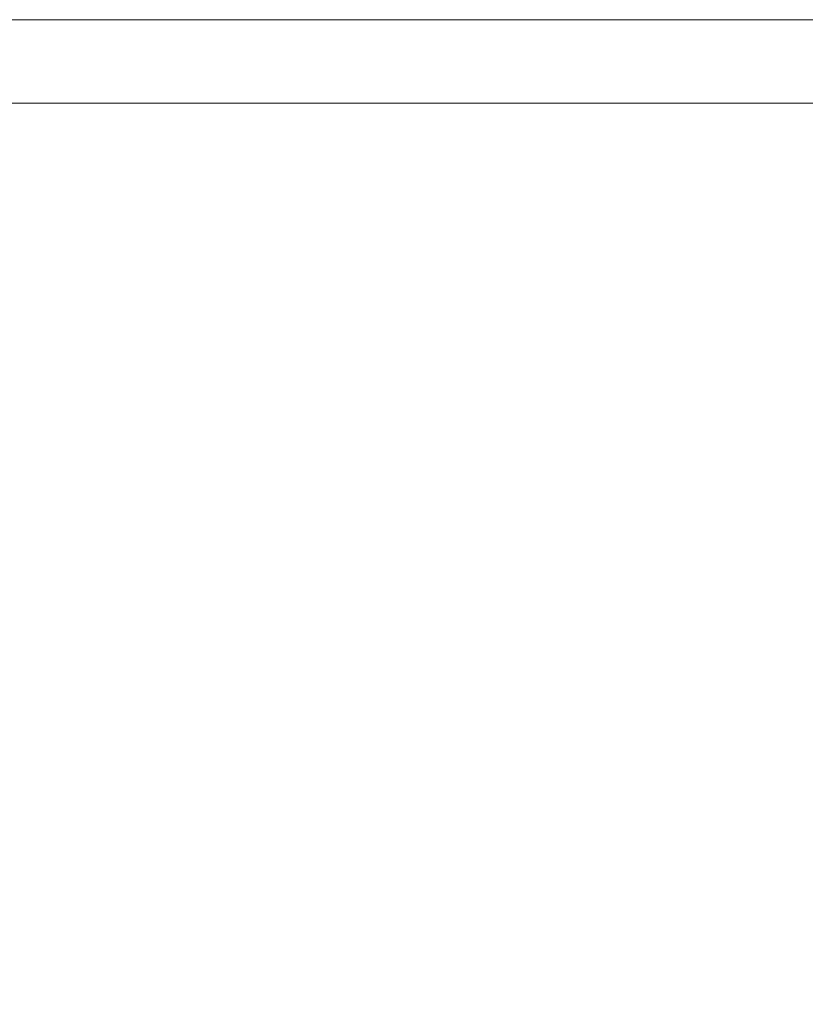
# Model space of a CAD drawing. Header units: millimetres. Extents: x 30792 to 66615, y -300 to 6970.
# Tile 50 of 58: x 62466 to 63124, y 6110 to 6935. Entities that reach past the tile are written whole.
import ezdxf

# ---------------------------------------------------------------- set-up
doc = ezdxf.new("R2010")
doc.units = ezdxf.units.MM
doc.header["$MEASUREMENT"] = 0
doc.linetypes.add('Wipeout_Contour', pattern=[1000, 0, -1000])
doc.layers.add('Finitions - Etanchéité.5-Etanchéité', color=7, linetype='Continuous')
doc.layers.add('Nouveau_Métal _ Finitions.Charp_Couv_Bard_Méta', color=7, linetype='Continuous')

# ---------------------------------------------------------------- blocks, each defined once
blk = doc.blocks.new('Élément de coupe_34')
at = {"color": 254, "linetype": 'Wipeout_Contour', "lineweight": 0, "ltscale": 226218.050054}
blk.add_wipeout([(63618.28, 5645.39), (63618.28, 5705.54), (48778.28, 6743.25), (48778.28, 6683.11)], dxfattribs=at).dxf.layer = 'Finitions - Etanchéité.5-Etanchéité'
at = {"color": 254, "linetype": 'Wipeout_Contour', "lineweight": 0, "ltscale": 226191.088457}
blk.add_wipeout([(63618.28, 5585.25), (63618.28, 5645.39), (48778.28, 6683.11), (48778.28, 6622.96)], dxfattribs=at).dxf.layer = 'Finitions - Etanchéité.5-Etanchéité'
blk = doc.blocks.new('Élément de coupe_81')
at = {"layer": 'Nouveau_Métal _ Finitions.Charp_Couv_Bard_Méta', "color": 7, "linetype": 'Continuous', "lineweight": 15}
for p, q in [((63489.28, 6935), (60507.53, 6935)), ((63489.28, 6865), (60507.53, 6865))]:
    blk.add_line(p, q, dxfattribs=at)

msp = doc.modelspace()

# ---------------------------------------------------------------- block references
at = {"layer": 'Finitions - Etanchéité.5-Etanchéité', "lineweight": 0}
msp.add_blockref('Élément de coupe_34', (0, 0), dxfattribs=at)
at = {"layer": 'Nouveau_Métal _ Finitions.Charp_Couv_Bard_Méta', "lineweight": 0}
msp.add_blockref('Élément de coupe_81', (0, 0), dxfattribs=at)

doc.saveas('drawing.dxf')
